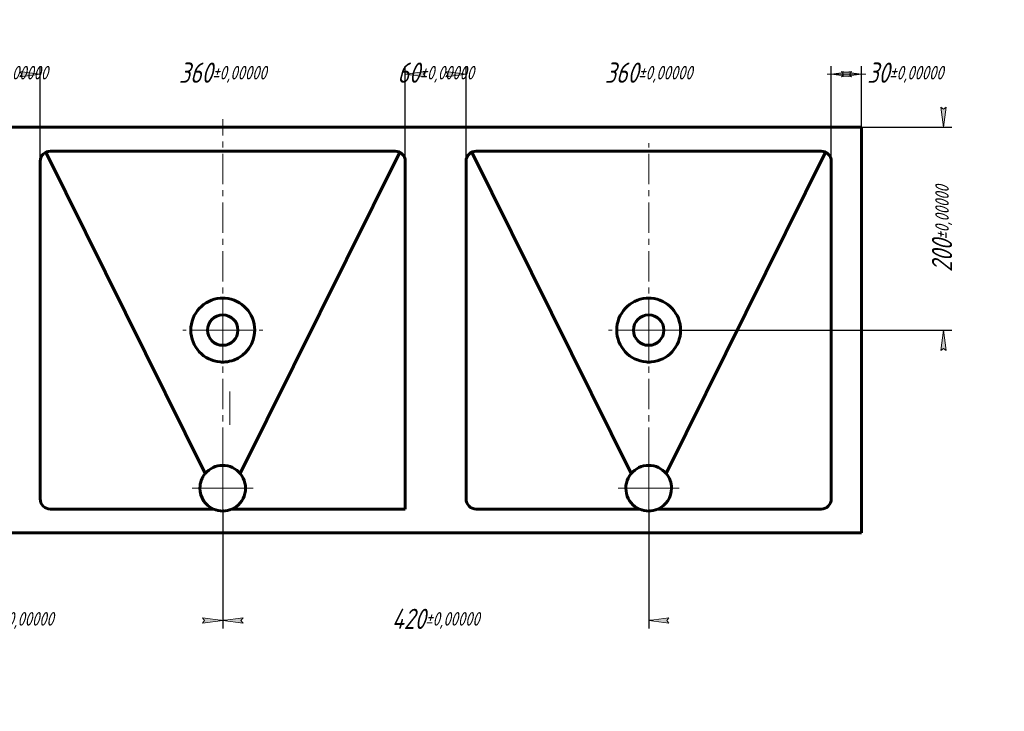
# Model space of a CAD drawing. Header units: millimetres. Extents: x 0 to 841, y 0 to 594.
# Tile 5 of 9: x 212 to 455, y 188 to 358. Entities that reach past the tile are written whole.
import ezdxf

# ---------------------------------------------------------------- set-up
doc = ezdxf.new("R2010")
doc.units = ezdxf.units.MM
for name, pattern in [('K5LT_AUXILIARY', [0]), ('K5LT_AXLED', [12, 7.5, -1.5, 1.5, -1.5]), ('K5LT_BASIC', [0]), ('K5LT_THIN', [0])]:
    doc.linetypes.add(name, pattern=pattern)
doc.layers.add('Системный слой', color=7, linetype='Continuous')
doc.styles.add('KDIMTEXTSTYLE', font='GOST_AU.SHX', dxfattribs={"width": 0.96, "oblique": 15, "height": 5})
doc.dimstyles.new('KDIMSTYLE (0.25)', dxfattribs={"dimtxt": 5, "dimasz": 1, "dimexe": 2, "dimexo": 0, "dimgap": 1, "dimtad": 1, "dimlfac": 4, "dimtxsty": 'KDIMTEXTSTYLE', "dimsah": 1, "dimcen": 0, "dimdle": 1, "dimadec": 0, "dimazin": 0, "dimtfac": 0.667, "dimtmove": 0, "dimatfit": 3, "dimfxl": 1, "dimtvp": 1, "dimtolj": 1, "dimtzin": 0, "dimarcsym": 0})

# ---------------------------------------------------------------- blocks, each defined once
blk = doc.blocks.new('U4')
at = {"layer": 'Системный слой', "color": 30, "linetype": 'K5LT_AXLED', "lineweight": 18, "true_color": 0xff8000}
for q in [(262.345256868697, 333.486070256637), (252.470256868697, 281.486070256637), (262.345256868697, 229.486070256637), (272.220256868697, 281.486070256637)]:
    blk.add_line((262.345256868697, 281.486070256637), q, dxfattribs=at)
blk = doc.blocks.new('U5')
at = {"layer": 'Системный слой', "color": 30, "linetype": 'K5LT_AXLED', "lineweight": 18, "true_color": 0xff8000}
for q in [(367.345256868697, 327.611070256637), (357.470256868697, 281.486070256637), (367.345256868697, 235.3610702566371), (377.220256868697, 281.486070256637)]:
    blk.add_line((367.345256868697, 281.486070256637), q, dxfattribs=at)
blk = doc.blocks.new('KDIMARROW_01')
at = {"layer": 'Системный слой'}
blk.add_hatch(color=0, dxfattribs=at).paths.add_polyline_path([(-5, -0.6582624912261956), (0, 0), (-5, 0.658262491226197), (-4.5, 5.51091059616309e-16)])
at = {"layer": 'Системный слой', "color": 0, "linetype": 'K5LT_THIN', "lineweight": 18}
for p, q in [((-4.5, 5.51091059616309e-16), (-5, 0.658262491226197)), ((-5, 0.658262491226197), (0, 0)), ((0, 0), (-5, -0.6582624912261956)), ((-5, -0.6582624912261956), (-4.5, 5.51091059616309e-16)), ((0, 0), (-1, 0))]:
    blk.add_line(p, q, dxfattribs=at)
blk = doc.blocks.new('KDIMARROW_02')
at = {"layer": 'Системный слой'}
blk.add_hatch(color=0, dxfattribs=at).paths.add_polyline_path([(4.5, -5.51091059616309e-16), (5, 0.6582624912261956), (0, 0), (5, -0.658262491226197)])
at = {"layer": 'Системный слой', "color": 0, "linetype": 'K5LT_THIN', "lineweight": 18}
for p, q in [((0, 0), (-1, 0)), ((5, 0.6582624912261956), (0, 0)), ((0, 0), (5, -0.658262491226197)), ((0, 0), (7, -8.572527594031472e-16)), ((4.5, -5.51091059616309e-16), (5, 0.6582624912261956)), ((5, -0.658262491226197), (4.5, -5.51091059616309e-16))]:
    blk.add_line(p, q, dxfattribs=at)
blk = doc.blocks.new('U8')
at = {"layer": 'Системный слой', "color": 150, "linetype": 'K5LT_BASIC', "lineweight": 60, "true_color": 0x0080ff}
for p, q in [((369.7691246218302, 273.9933455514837), (369.8142065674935, 274.008087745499)), ((369.8142065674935, 274.008087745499), (369.8558633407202, 274.021981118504)), ((369.8558633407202, 274.021981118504), (369.8941769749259, 274.0349865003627))]:
    blk.add_line(p, q, dxfattribs=at)
blk = doc.blocks.new('U9')
at = {"layer": 'Системный слой', "color": 150, "linetype": 'K5LT_BASIC', "lineweight": 60, "true_color": 0x0080ff}
for start, end in [(94.32912877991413, 180), (94.328496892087, 94.32912877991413), (85.67087026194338, 94.328496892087), (274.3293870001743, 85.67087026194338), (180, 265.6707178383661), (265.6707178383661, 265.6708712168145), (265.6708712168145, 265.6709541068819), (265.6709541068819, 274.3291287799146), (274.3291287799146, 274.3292950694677), (274.3292950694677, 274.3293870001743)]:
    blk.add_arc((367.345256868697, 281.486070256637), 7.875000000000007, start, end, dxfattribs=at)
blk = doc.blocks.new('U13')
at = {"layer": 'Системный слой', "color": 150, "linetype": 'K5LT_BASIC', "lineweight": 60, "true_color": 0x0080ff}
for start, end in [(94.32912878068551, 265.6706129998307), (94.32832481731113, 94.32912878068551), (85.6708702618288, 94.32832481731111), (85.67071536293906, 85.6708702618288), (0, 85.67071536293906), (290.2835209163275, 0), (265.6706129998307, 265.6707160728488), (265.6707160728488, 265.6708712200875), (265.6708712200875, 274.329042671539), (274.3290426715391, 274.3291287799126), (274.3291287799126, 274.3292950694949), (274.3292950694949, 290.2835209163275)]:
    blk.add_arc((262.345256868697, 281.486070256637), 7.875, start, end, dxfattribs=at)
blk = doc.blocks.new('U14')
at = {"layer": 'Системный слой', "color": 150, "linetype": 'K5LT_BASIC', "lineweight": 60, "true_color": 0x0080ff}
for p, q in [((259.8179331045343, 274.0276292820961), (259.7803795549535, 274.0404657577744)), ((259.8586345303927, 274.0139502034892), (259.8179331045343, 274.0276292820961)), ((259.9028023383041, 273.999386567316), (259.8586345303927, 274.0139502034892))]:
    blk.add_line(p, q, dxfattribs=at)
blk = doc.blocks.new('U16')
at = {"layer": 'Системный слой', "color": 150, "linetype": 'K5LT_BASIC', "lineweight": 60, "true_color": 0x0080ff}
for p, q in [((259.835507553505, 274.0216929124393), (259.7973753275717, 274.0346313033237)), ((259.8769343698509, 274.0078807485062), (259.835507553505, 274.0216929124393)), ((259.9217531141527, 273.9932422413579), (259.8769343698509, 274.0078807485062))]:
    blk.add_line(p, q, dxfattribs=at)
blk = doc.blocks.new('U17')
at = {"layer": 'Системный слой', "color": 150, "linetype": 'K5LT_BASIC', "lineweight": 60, "true_color": 0x0080ff}
for radius, start, end in [(7.875, 250.4709354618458, 250.982079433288), (7.875000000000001, 251.0016145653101, 252.0765548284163)]:
    blk.add_arc((262.345256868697, 281.486070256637), radius, start, end, dxfattribs=at)
blk = doc.blocks.new('U19')
at = {"layer": 'Системный слой', "color": 30, "linetype": 'K5LT_AXLED', "lineweight": 18, "true_color": 0xff8000}
for q in [(262.345256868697, 250.1399522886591), (254.720256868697, 242.5149522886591), (269.970256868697, 242.5149522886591), (262.345256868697, 234.8899522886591)]:
    blk.add_line((262.345256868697, 242.5149522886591), q, dxfattribs=at)
blk = doc.blocks.new('U20')
at = {"layer": 'Системный слой', "color": 30, "linetype": 'K5LT_AXLED', "lineweight": 18, "true_color": 0xff8000}
for q in [(367.345256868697, 250.1399522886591), (359.720256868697, 242.5149522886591), (374.970256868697, 242.5149522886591), (367.3452568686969, 234.8899522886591)]:
    blk.add_line((367.345256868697, 242.5149522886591), q, dxfattribs=at)

msp = doc.modelspace()

# ---------------------------------------------------------------- linework, layer by layer
at = {"layer": 'Системный слой', "color": 150, "linetype": 'K5LT_BASIC', "lineweight": 60, "true_color": 0x0080ff}
for p, q in [((419.845256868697, 331.486070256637), (104.845256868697, 331.486070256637)), ((419.845256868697, 331.486070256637), (419.845256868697, 231.486070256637)), ((218.7263242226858, 325.3466886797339), (258.012106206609, 246.1016541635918)), ((304.845256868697, 325.611070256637), (219.845256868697, 325.611070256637)), ((305.9641895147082, 325.3466886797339), (266.678407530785, 246.1016541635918)), ((363.0121062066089, 246.1016541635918), (323.7263242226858, 325.3466886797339)), ((409.845256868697, 325.611070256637), (324.845256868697, 325.611070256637)), ((410.9641895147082, 325.3466886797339), (371.678407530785, 246.1016541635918)), ((217.345256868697, 239.861070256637), (217.345256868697, 323.111070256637)), ((307.345256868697, 237.361070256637), (307.345256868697, 323.111070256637)), ((322.345256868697, 239.861070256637), (322.345256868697, 323.111070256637)), ((412.345256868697, 239.861070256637), (412.345256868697, 323.111070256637)), ((219.845256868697, 237.3610702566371), (260.091787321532, 237.361070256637)), ((264.598726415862, 237.361070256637), (307.345256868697, 237.361070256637)), ((324.845256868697, 237.361070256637), (365.091787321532, 237.361070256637)), ((369.598726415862, 237.361070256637), (409.845256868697, 237.361070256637)), ((104.845256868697, 231.4860702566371), (419.845256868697, 231.486070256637))]:
    msp.add_line(p, q, dxfattribs=at)
at = {"layer": 'Системный слой', "color": 232, "linetype": 'K5LT_AUXILIARY', "lineweight": 18, "true_color": 0xc52b79}
msp.add_line((264.095256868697, 258.1319502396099), (264.095256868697, 266.3483554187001), dxfattribs=at)
at = {"layer": 'Системный слой', "color": 150, "linetype": 'K5LT_BASIC', "lineweight": 60, "true_color": 0x0080ff}
for centre, radius in [((262.345256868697, 281.486070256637), 3.75), ((367.345256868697, 281.486070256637), 3.750000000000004)]:
    msp.add_circle(centre, radius, dxfattribs=at)
for centre, radius, start, end in [((219.845256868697, 323.111070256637), 2.500000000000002, 89.99999999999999, 180), ((304.845256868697, 323.111070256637), 2.500000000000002, 0, 89.99999999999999), ((324.845256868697, 323.111070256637), 2.500000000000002, 89.99999999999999, 180), ((409.845256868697, 323.111070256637), 2.500000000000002, 0, 89.99999999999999), ((367.345256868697, 281.486070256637), 7.875000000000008, 287.9261963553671, 288.8851569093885), ((262.345256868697, 242.5149522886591), 5.624999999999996, 39.61575872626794, 140.3842412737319), ((367.345256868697, 242.5149522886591), 5.624999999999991, 39.61575872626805, 140.3842412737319), ((262.345256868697, 242.5149522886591), 5.624999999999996, 140.3842412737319, 180), ((262.345256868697, 242.5149522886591), 5.624999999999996, 293.616743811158, 39.61575872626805), ((367.345256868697, 242.5149522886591), 5.624999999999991, 140.3842412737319, 246.3832561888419), ((367.345256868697, 242.5149522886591), 5.624999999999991, 0, 39.61575872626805), ((262.345256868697, 242.5149522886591), 5.624999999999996, 180, 246.3832561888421), ((367.345256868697, 242.5149522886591), 5.624999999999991, 293.6167438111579, 0), ((219.845256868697, 239.861070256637), 2.500000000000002, 180, 270), ((324.845256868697, 239.861070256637), 2.500000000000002, 180, 270), ((409.845256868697, 239.861070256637), 2.500000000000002, 270, 0), ((262.345256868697, 242.5149522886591), 5.624999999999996, 246.3832561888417, 293.6167438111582), ((367.345256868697, 242.5149522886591), 5.624999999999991, 246.383256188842, 293.616743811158)]:
    msp.add_arc(centre, radius, start, end, dxfattribs=at)

# ---------------------------------------------------------------- block references
at = {"layer": 'Системный слой'}
for name in ['U4', 'U5', 'U13', 'U9', 'U17', 'U14', 'U16', 'U8', 'U19', 'U20']:
    msp.add_blockref(name, (0, 0), dxfattribs=at)

# ---------------------------------------------------------------- dimensions: what is measured, and where the dimension line sits
at = {"layer": 'Системный слой', "color": 7}
for base, p1, p2, location, override in [((217.3452568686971, 344.5669109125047), (202.3452568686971, 315.7641365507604), (217.3452568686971, 321.0815520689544), (209.8452568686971, 344.5669109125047), {"dimexo": 0, "dimpost": '\\H5.0;\\W0.965;\\Q15;<>', "dimblk1": 'KDIMARROW_01', "dimblk2": 'KDIMARROW_01', "dimse1": 0, "dimse2": 0, "dimclrt": 7, "dimtol": 1, "dimtp": 0, "dimtm": 0, "dimtdec": 5, "dimtolj": 1}), ((217.3452568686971, 344.5669109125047), (307.345256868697, 323.111070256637), (217.3452568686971, 323.111070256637), (262.345256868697, 344.5669109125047), {"dimexo": 0, "dimpost": '\\H5.0;\\W0.965;\\Q15;<>', "dimblk1": 'KDIMARROW_01', "dimblk2": 'KDIMARROW_01', "dimse1": 0, "dimse2": 0, "dimclrt": 7, "dimtol": 1, "dimtp": 0, "dimtm": 0, "dimtdec": 5, "dimtolj": 1}), ((322.345256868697, 344.5669109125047), (307.345256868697, 323.111070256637), (322.345256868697, 319.8938087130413), (314.845256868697, 344.5669109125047), {"dimexo": 0, "dimpost": '\\H5.0;\\W0.965;\\Q15;<>', "dimblk1": 'KDIMARROW_01', "dimblk2": 'KDIMARROW_01', "dimse1": 0, "dimse2": 0, "dimclrt": 7, "dimtol": 1, "dimtp": 0, "dimtm": 0, "dimtdec": 5, "dimtolj": 1}), ((322.345256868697, 344.5669109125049), (412.345256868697, 316.580313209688), (322.345256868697, 319.8938087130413), (367.345256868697, 344.5669109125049), {"dimexo": 0, "dimpost": '\\H5.0;\\W0.965;\\Q15;<>', "dimblk1": 'KDIMARROW_01', "dimblk2": 'KDIMARROW_01', "dimse1": 0, "dimse2": 0, "dimclrt": 7, "dimtol": 1, "dimtp": 0, "dimtm": 0, "dimtdec": 5, "dimtolj": 1}), ((412.345256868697, 344.5669109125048), (419.845256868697, 321.521946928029), (412.345256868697, 323.1110702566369), (430.6245274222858, 344.5669109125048), {"dimexo": 0, "dimpost": '\\H5.0;\\W0.965;\\Q15;<>', "dimblk1": 'KDIMARROW_02', "dimblk2": 'KDIMARROW_02', "dimse1": 0, "dimse2": 0, "dimclrt": 7, "dimtol": 1, "dimtp": 0, "dimtm": 0, "dimtdec": 5, "dimtolj": 1}), ((157.3452568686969, 209.9087312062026), (262.345256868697, 231.486070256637), (157.3452568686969, 237.3610702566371), (209.845256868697, 209.9087312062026), {"dimexo": 0, "dimpost": '\\H5.0;\\W0.965;\\Q15;<>', "dimblk1": 'KDIMARROW_01', "dimblk2": 'KDIMARROW_01', "dimse1": 0, "dimse2": 0, "dimclrt": 7, "dimtol": 1, "dimtp": 0, "dimtm": 0, "dimtdec": 5, "dimtolj": 1}), ((262.345256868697, 209.9087312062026), (367.345256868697, 237.361070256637), (262.345256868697, 237.361070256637), (314.845256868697, 209.9087312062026), {"dimexo": 0, "dimpost": '\\H5.0;\\W0.965;\\Q15;<>', "dimblk1": 'KDIMARROW_01', "dimblk2": 'KDIMARROW_01', "dimse1": 0, "dimse2": 0, "dimclrt": 7, "dimtol": 1, "dimtp": 0, "dimtm": 0, "dimtdec": 5, "dimtolj": 1})]:
    msp.add_linear_dim(base=base, p1=p1, p2=p2, location=location, dimstyle='KDIMSTYLE (0.25)', override=override, dxfattribs=at).render()
msp.add_linear_dim(base=(440.0516627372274, 281.486070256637), p1=(377.473767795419, 331.486070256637), p2=(375.220256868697, 281.486070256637), angle=90, location=(440.0516627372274, 306.486070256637), dimstyle='KDIMSTYLE (0.25)', override={"dimexo": 0, "dimpost": '\\H5.0;\\W0.965;\\Q15;<>', "dimblk1": 'KDIMARROW_01', "dimblk2": 'KDIMARROW_01', "dimse1": 0, "dimse2": 0, "dimclrt": 7, "dimtol": 1, "dimtp": 0, "dimtm": 0, "dimtdec": 5, "dimtolj": 1}, dxfattribs=at).render()

doc.saveas('drawing.dxf')
